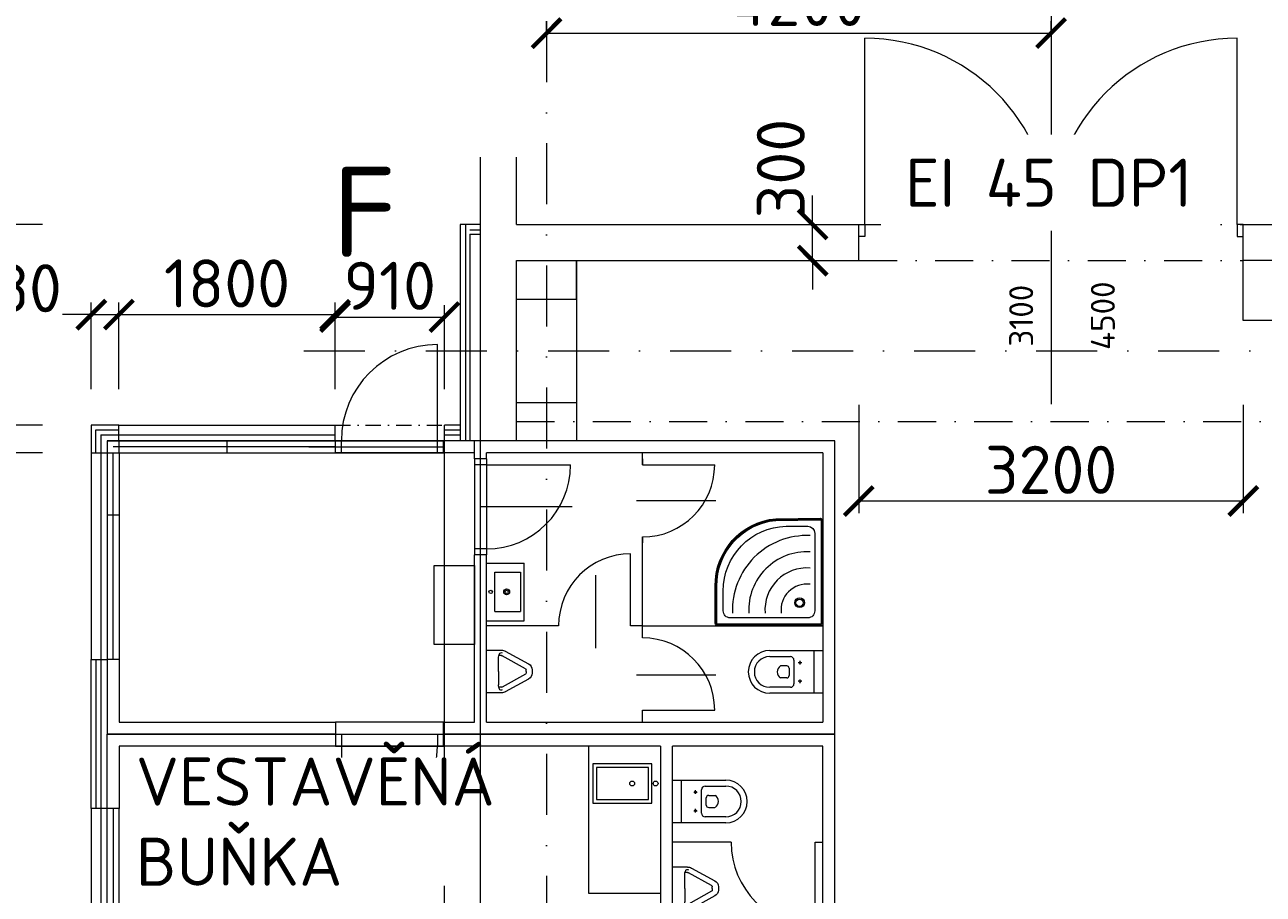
# Model space of a CAD drawing. Header units: millimetres. Extents: x -796345 to 3713765, y -2985421 to 2187451.
# Tile 112 of 256: x 1656 to 11966, y 76678 to 83912. Entities that reach past the tile are written whole.
import ezdxf
from ezdxf.enums import TextEntityAlignment as Align

# ---------------------------------------------------------------- set-up
doc = ezdxf.new("R2010")
doc.units = ezdxf.units.MM
doc.header["$PDMODE"] = 1
for name, pattern in [('CENTERX2', [101.6, 63.5, -12.7, 12.7, -12.7]), ('DASHDOT', [25.4, 12.7, -6.35, 0, -6.35]), ('ČERCHOVANÁ', [25.4, 12.7, -6.35, 0, -6.35])]:
    doc.linetypes.add(name, pattern=pattern)
doc.layers.get('Defpoints').update_dxf_attribs({"color": 8})
for name, color, linetype, lineweight in [('___vedl obj', 7, 'Continuous', 30), ('A99_N_kce-nad-vid', 7, 'DASHDOT', 5), ('A99_N_kce-rez-sil', 6, 'Continuous', 18), ('A99_N_kce-rez-ten', 4, 'Continuous', 9), ('A99_N_koty-200', 5, 'Continuous', 5), ('A99_N_osy', 1, 'CENTERX2', 9), ('A99_N_sraf', 252, 'Continuous', 0), ('A99_N_txt-popis-200', 240, 'Continuous', 5), ('A99_N_vypln-dve', 5, 'Continuous', 5), ('A99_S_kce-nad-vid', 181, 'DASHDOT', 5), ('A99_S_kce-rez-sil', 7, 'Continuous', 15), ('A99_S_kce-rez-ten', 7, 'Continuous', 9), ('A99_S_sloupy', 7, 'Continuous', 5)]:
    doc.layers.add(name, color=color, linetype=linetype, lineweight=lineweight)
doc.styles.add('A99_kota', font='isocpeur.ttf', dxfattribs={"height": 2})
doc.styles.add('ad_popis 100', font='isocpeur.ttf', dxfattribs={"height": 200})
doc.linetypes.add('IZOLACE', pattern='A,0.00254,-2.54,[134,ltypeshp.shx,S=2.54,R=0,X=-2.54,Y=0],-5.08,[134,ltypeshp.shx,S=2.54,R=180,X=2.54,Y=0],-2.54', length=10.16254)
doc.dimstyles.new('A99_kota_200 new', dxfattribs={"dimscale": 200, "dimtxt": 2, "dimasz": 1.2, "dimexe": 0.5, "dimexo": 1.5, "dimgap": 0.3, "dimtad": 1, "dimdec": 0, "dimzin": 3, "dimdsep": 46, "dimtxsty": 'A99_kota', "dimblk": 'ARCHTICK', "dimcen": 2.5, "dimazin": 2, "dimtfac": 0.75, "dimtdec": 0, "dimtmove": 2, "dimatfit": 0, "dimfxl": 4, "dimfxlon": 1, "dimtolj": 1, "dimtzin": 0, "dimlwd": 5, "dimlwe": 5, "dimarcsym": 0})

# ---------------------------------------------------------------- blocks, each defined once
blk = doc.blocks.new('A$C2B9F600D')
at = {"layer": '___vedl obj', "lineweight": 9}
for p, q in [((4967, 6127), (4967, 7027)), ((4117, 6227), (2217, 6227)), ((2217, 6227), (4117, 6227)), ((2217, 6227), (2217, 4407)), ((3896, 6227), (4796, 6227)), ((5017, 6227), (4117, 6227)), ((4167, 6127), (4167, 6227)), ((4796, 6227), (5017, 6227)), ((4117, 6177), (2267, 6177)), ((2267, 4407), (2267, 6127)), ((2317, 6127), (4117, 6127)), ((2317, 6127), (2317, 4407)), ((3896, 6177), (4796, 6177)), ((3896, 6127), (4796, 6127)), ((5017, 6127), (4117, 6127)), ((4796, 6177), (5017, 6177)), ((4796, 6127), (5017, 6127)), ((5275, 6077), (5275, 6027)), ((5375, 6027), (5275, 6027)), ((5275, 6027), (5275, 5327)), ((5375, 6077), (5375, 6027)), ((5375, 6027), (6075, 6027)), ((5375, 6027), (5375, 5327)), ((6675, 6077), (6675, 6027)), ((6675, 6027), (7275, 6027)), ((6088, 5677), (5325, 5677)), ((7285, 5727), (6625, 5727)), ((6675, 5427), (6675, 5377)), ((5375, 5327), (5275, 5327)), ((5275, 5327), (5275, 5277)), ((5375, 5327), (5375, 5277)), ((6575, 4687), (6575, 5287)), ((4939, 4533), (4939, 5189)), ((4939, 5189), (5275, 5189)), ((5275, 5189), (5275, 4533)), ((6284, 5108), (6284, 4501)), ((5275, 4533), (4939, 4533)), ((5375, 4486), (5499, 4486)), ((5375, 4130), (5375, 4486)), ((5499, 4440), (5478, 4440)), ((5699, 4331), (5506, 4438)), ((5532, 4477), (5725, 4371)), ((7733, 4481), (8175, 4481)), ((8100, 4481), (8100, 4126)), ((8175, 4481), (8175, 4126)), ((5475, 4308), (5475, 4418)), ((7733, 4431), (7905, 4431)), ((7875, 4354), (7823, 4354)), ((7895, 4334), (7895, 4274)), ((7935, 4401), (7935, 4206)), ((8000, 4381), (7970, 4381)), ((7985, 4396), (7985, 4366)), ((5475, 4308), (5475, 4197)), ((5699, 4284), (5506, 4178)), ((5725, 4245), (5532, 4138)), ((5705, 4308), (5705, 4322)), ((5705, 4308), (5705, 4294)), ((5756, 4322), (5756, 4308)), ((5756, 4308), (5756, 4294)), ((7285, 4277), (6625, 4277)), ((7875, 4254), (7823, 4254)), ((7985, 4241), (7985, 4211)), ((5499, 4130), (5375, 4130)), ((5499, 4176), (5478, 4176)), ((7905, 4176), (7733, 4176)), ((8175, 4126), (7733, 4126)), ((8000, 4226), (7970, 4226)), ((6675, 3987), (7275, 3987)), ((5017, 3887), (4117, 3887)), ((4117, 3787), (5017, 3787)), ((4167, 3787), (4167, 2887)), ((4967, 3787), (4967, 3687)), ((5017, 3687), (4117, 3687)), ((4117, 3687), (5017, 3687)), ((6225, 3687), (6225, 2464)), ((6753, 3539), (6261, 3539)), ((6261, 3539), (6261, 3212)), ((6723, 3509), (6291, 3509)), ((6291, 3509), (6291, 3242)), ((6723, 3242), (6723, 3509)), ((6753, 3212), (6753, 3539)), ((6925, 3404), (7368, 3404)), ((6925, 3049), (6925, 3404)), ((7000, 3049), (7000, 3404)), ((7100, 3304), (7130, 3304)), ((7115, 3289), (7115, 3319)), ((7165, 3129), (7165, 3324)), ((7195, 3354), (7368, 3354)), ((6261, 3212), (6753, 3212)), ((6291, 3242), (6723, 3242)), ((7205, 3196), (7205, 3256)), ((7225, 3276), (7277, 3276)), ((2217, 1347), (2217, 3167)), ((2267, 3167), (2267, 1447)), ((2317, 1447), (2317, 3167)), ((7100, 3149), (7130, 3149)), ((7115, 3134), (7115, 3164)), ((7368, 3099), (7195, 3099)), ((7225, 3176), (7277, 3176)), ((7368, 3049), (6925, 3049)), ((8111, 2187), (8111, 2887)), ((6925, 2681), (7049, 2681)), ((6925, 2325), (6925, 2681)), ((7025, 2503), (7025, 2613)), ((7049, 2635), (7028, 2635)), ((7249, 2526), (7056, 2633)), ((7082, 2672), (7275, 2566)), ((7025, 2503), (7025, 2392)), ((7249, 2479), (7056, 2373)), ((7255, 2503), (7255, 2517)), ((7255, 2503), (7255, 2489)), ((7306, 2517), (7306, 2503)), ((7306, 2503), (7306, 2489)), ((6225, 2464), (6825, 2464)), ((7275, 2440), (7082, 2333)), ((7049, 2325), (6925, 2325)), ((7049, 2371), (7028, 2371)), ((6775, 1347), (6775, 2247)), ((6925, 2123), (6925, 2149)), ((6925, 2149), (7300, 2149)), ((7300, 2123), (6925, 2123)), ((7300, 2149), (7300, 2123)), ((8175, 1547), (8175, 2147)), ((8275, 1547), (8275, 2147)), ((6985, 2056), (6925, 2056)), ((6925, 2056), (6925, 1506)), ((6945, 2008), (6949, 2036)), ((6945, 2008), (6945, 1553)), ((6985, 2036), (6949, 2036)), ((7035, 1781), (7035, 1981)), ((7026, 1781), (6954, 1781)), ((6990, 1745), (6990, 1816)), ((7035, 1781), (7035, 1581)), ((7156, 1781), (7056, 1781)), ((7106, 1731), (7106, 1831)), ((8885, 1837), (8225, 1837)), ((6945, 1553), (6949, 1526)), ((8275, 1547), (8875, 1547)), ((2317, 1447), (4117, 1447)), ((3896, 1447), (4796, 1447)), ((4796, 1447), (5925, 1447)), ((6825, 1447), (5925, 1447)), ((6825, 1447), (5925, 1447)), ((5975, 1347), (5975, 1447)), ((6925, 1506), (6985, 1506)), ((6985, 1526), (6949, 1526)), ((4117, 1347), (2217, 1347)), ((2217, 1347), (4117, 1347)), ((4117, 1397), (2267, 1397)), ((3896, 1397), (4796, 1397)), ((3896, 1347), (4796, 1347)), ((4796, 1397), (5925, 1397)), ((4796, 1347), (5925, 1347)), ((5925, 1397), (6825, 1397)), ((6825, 1347), (5925, 1347)), ((6825, 1347), (5925, 1347))]:
    blk.add_line(p, q, dxfattribs=at)
at = {"layer": '___vedl obj', "lineweight": 9, "ltscale": 2}
for p, q in [((2317, 6227), (2217, 6227)), ((2217, 6227), (2217, 6127)), ((2317, 6127), (2317, 6227)), ((3217, 6127), (3217, 6227)), ((4117, 6127), (4117, 6227)), ((8275, 6227), (5017, 6227)), ((8275, 6227), (5017, 6227)), ((5017, 6127), (5017, 6227)), ((5275, 6127), (5275, 6227)), ((8275, 3787), (8275, 6227)), ((2217, 6127), (2317, 6127)), ((5275, 6127), (5017, 6127)), ((5275, 6077), (5275, 6127)), ((5275, 6127), (5275, 6127)), ((8175, 6127), (5375, 6127)), ((5375, 6077), (5375, 6127)), ((6675, 6027), (6675, 6127)), ((8175, 6127), (8175, 3887)), ((5375, 6077), (5275, 6077)), ((2317, 5607), (2217, 5607)), ((6675, 4587), (6675, 5427)), ((5275, 3887), (5275, 5277)), ((5375, 5277), (5275, 5277)), ((5375, 3887), (5375, 5277)), ((5975, 4687), (5375, 4687)), ((6675, 4687), (6575, 4687)), ((6675, 4687), (8175, 4687)), ((2317, 4407), (2217, 4407)), ((2217, 4407), (2217, 3787)), ((2317, 4407), (2317, 3887)), ((6675, 3887), (6675, 3987)), ((2317, 3887), (4117, 3887)), ((4117, 3887), (4117, 3687)), ((5017, 3887), (5275, 3887)), ((5017, 3687), (5017, 3887)), ((5375, 3887), (8175, 3887)), ((4117, 3787), (2217, 3787)), ((2217, 3167), (2217, 3787)), ((2217, 3787), (4117, 3787)), ((5017, 3787), (8275, 3787)), ((8275, 3787), (5017, 3787)), ((8275, 2147), (8275, 3787)), ((4117, 3687), (2317, 3687)), ((2317, 3687), (2317, 3167)), ((6825, 3687), (5017, 3687)), ((6825, 3687), (6825, 3687)), ((6825, 3687), (6825, 1347)), ((8175, 3687), (6925, 3687)), ((6925, 1447), (6925, 3687)), ((8175, 2147), (8175, 3687)), ((2317, 3167), (2217, 3167)), ((7411, 2887), (6925, 2887)), ((8111, 2887), (8175, 2887)), ((8275, 2147), (8175, 2147)), ((2317, 1967), (2217, 1967)), ((8275, 1547), (8175, 1547)), ((8175, 1547), (8175, 1447)), ((8275, 1347), (8275, 1547)), ((2217, 1347), (2217, 1447)), ((2217, 1447), (2317, 1447)), ((2317, 1447), (2317, 1347)), ((3217, 1447), (3217, 1347)), ((4117, 1447), (4117, 1347)), ((6925, 1447), (8175, 1447)), ((2317, 1347), (2217, 1347)), ((8275, 1347), (6825, 1347)), ((6825, 1347), (6825, 1347))]:
    blk.add_line(p, q, dxfattribs=at)
at = {"layer": '___vedl obj', "lineweight": 9, "ltscale": 100}
for p, q in [((5025, 1347), (5025, 6227)), ((5325, 1347), (5325, 6227))]:
    blk.add_line(p, q, dxfattribs=at)
at = {"layer": '___vedl obj', "lineweight": 9, "ltscale": 10}
for p, q in [((5375, 5210), (5690, 5210)), ((5375, 4730), (5375, 5210)), ((5690, 4730), (5690, 5210)), ((5445, 5134), (5659, 5134)), ((5445, 4806), (5445, 5134)), ((5659, 5134), (5659, 4806)), ((5445, 4806), (5659, 4806)), ((5375, 4730), (5690, 4730))]:
    blk.add_line(p, q, dxfattribs=at)
at = {"layer": '___vedl obj', "lineweight": 9}
for points in [[(8175, 4687), (7302, 4687, -0.40794), (7279, 4709), (7279, 5017, -0.390394), (7784, 5579), (8153, 5583, -0.409143), (8175, 5560)], [(8169, 4709, -0.406743), (8153, 4693), (7302, 4693, -0.406734), (7286, 4709), (7286, 5017, -0.39027), (7784, 5572), (8153, 5576, -0.40753), (8169, 5560)], [(8162, 4709, -0.404377), (8153, 4700), (7302, 4700, -0.404372), (7293, 4709), (7293, 5017, -0.390143), (7784, 5565), (8153, 5569, -0.404372), (8162, 5560)], [(8050, 5516, -0.407116), (8108, 5457), (8108, 4812, -0.41872), (8050, 4754), (7404, 4754, -0.418721), (7346, 4812), (7346, 4976, -0.409609), (7870, 5516)]]:
    blk.add_lwpolyline(points, format="xyb", close=True, dxfattribs=at)
at = {"layer": '___vedl obj', "lineweight": 9, "ltscale": 10}
for centre, radius in [((5410, 4970), 14), ((5543, 4970), 24.5), ((5543, 4970), 14)]:
    blk.add_circle(centre, radius, dxfattribs=at)
at = {"layer": '___vedl obj', "lineweight": 9}
for centre, radius in [((7982, 4880), 41.1), ((7982, 4880), 30.3), ((7985, 4381), 7.5), ((7985, 4226), 7.5), ((6588, 3376), 20.1), ((6783, 3376), 20.1), ((7115, 3304), 7.5), ((7115, 3149), 7.5), ((6990, 1781), 20), ((7106, 1781), 37.5), ((7106, 1781), 25)]:
    blk.add_circle(centre, radius, dxfattribs=at)
for centre, radius, start, end in [((4967, 6227), 800, 90, 180), ((5375, 6027), 700, 270, 0), ((6675, 6027), 600, 270, 0), ((8043, 4819), 620, 87.636, 182.3455), ((6575, 4687), 600, 90, 180), ((8043, 4819), 485, 86.9786, 183.0029), ((8043, 4819), 350, 85.8145, 184.167), ((8043, 4819), 216, 83.1874, 186.7941), ((6675, 3987), 600, 0, 90), ((7733, 4304), 178, 90, 270), ((7733, 4304), 128, 90, 270), ((7857, 4302), 61.7, 123.2659, 178.4872), ((7875, 4334), 20, 0, 90), ((7905, 4401), 30, 0, 90), ((7857, 4305), 61.7, 181.5128, 236.7341), ((7875, 4274), 20, 270, 0), ((7905, 4206), 30, 270, 0), ((4167, 3687), 800, 270, 0), ((7368, 3226), 178, 270, 90), ((7195, 3324), 30, 90, 180), ((7368, 3226), 128, 270, 90), ((7225, 3256), 20, 90, 180), ((7244, 3225), 61.7, 1.5128, 56.7341), ((7244, 3228), 61.7, 303.2659, 358.4872), ((7195, 3129), 30, 180, 270), ((7225, 3196), 20, 180, 270), ((8111, 2887), 700, 180, 270), ((6775, 1447), 800, 90, 180), ((8275, 1547), 600, 0, 90), ((7030, 688), 1323, 88.4771, 93.6753), ((6978, 533), 1523, 84.4928, 89.7382), ((6978, 533), 1503, 84.4821, 89.7365), ((7065, 1981), 30, 90, 180), ((7077, 1814), 197, 77.8887, 93.5287), ((7097, 1791), 216, 53.7612, 84.2094), ((7096, 1797), 234, 42.1732, 83.4704), ((7103, 1819), 230, 36.9872, 84.6397), ((7098, 1795), 213, 12.9464, 53.5152), ((7113, 1813), 210, 8.1842, 42.1053), ((7105, 1819), 229, 5.9722, 37.4241), ((6910, 1781), 401, 351.122, 8.878), ((6925, 1781), 401, 351.122, 8.878), ((6937, 1781), 401, 351.122, 8.878), ((7098, 1766), 213, 306.4848, 347.0536), ((7113, 1749), 210, 317.8947, 351.8158), ((7105, 1743), 229, 322.5759, 354.0278), ((7030, 2871), 1321, 266.3208, 271.5269), ((7065, 1581), 30, 180, 270), ((7077, 1748), 197, 266.4713, 282.1113), ((7097, 1770), 216, 275.7906, 306.2388), ((7096, 1765), 234, 276.5296, 317.8268), ((7103, 1742), 230, 275.3603, 323.0128), ((6978, 3029), 1503, 270.2635, 275.5179), ((6978, 3029), 1523, 270.2618, 275.5072)]:
    blk.add_arc(centre, radius, start, end, dxfattribs=at)
at = {"layer": '___vedl obj', "lineweight": 9, "extrusion": (0, 0, -1)}
for centre, major_axis, start_param, end_param in [((5580, 4418), (105, 0), 3.141593, 3.548633), ((5498, 4450), (-16.4, 0), 0.407041, 2.145974), ((5499, 4428), (-63.8, 0), 1.570796, 2.120971), ((5499, 4428), (12.8, 0), -1.570796, -1.020621), ((5692, 4322), (12.8, 0), -1.020621, 0), ((5692, 4322), (63.8, 0), -1.020621, 0), ((5692, 4294), (-12.8, 0), 3.141593, 4.162214), ((5692, 4294), (-63.8, 0), 3.141593, 4.162214), ((5580, 4197), (105, 0), 2.734552, 3.141593), ((5498, 4166), (-16.4, 0), 4.137211, 5.876145), ((5499, 4187), (-12.8, 0), 4.162214, 4.712389), ((5499, 4187), (63.8, 0), 1.020621, 1.570796), ((7049, 2623), (63.8, 0), -1.570796, -1.020621), ((7130, 2613), (105, 0), 3.141593, 3.548633), ((7048, 2645), (16.4, 0), 3.548633, 5.287567), ((7049, 2623), (-12.8, 0), 1.570796, 2.120971), ((7242, 2517), (12.8, 0), -1.020621, 0), ((7242, 2489), (-12.8, 0), 3.141593, 4.162214), ((7242, 2517), (-63.8, 0), 2.120971, 3.141593), ((7242, 2489), (-63.8, 0), 3.141593, 4.162214), ((7130, 2392), (-105, 0), -0.407041, 0), ((7049, 2382), (12.8, 0), 1.020621, 1.570796), ((7048, 2361), (-16.4, 0), 4.137211, 5.876145), ((7049, 2382), (-63.8, 0), 4.162214, 4.712389)]:
    blk.add_ellipse(centre, major_axis=major_axis, ratio=0.900435, start_param=start_param, end_param=end_param, dxfattribs=at)
blk = doc.blocks.new('_ArchTick')
at = {"color": 0, "linetype": 'ByBlock', "const_width": 0.15}
blk.add_lwpolyline([(-0.5, -0.5), (0.5, 0.5)], dxfattribs=at)
blk = doc.blocks.new('*D162')
at = {"layer": 'A99_N_koty-200', "color": 0, "lineweight": 5, "transparency": 16777216}
for p, q in [((5450, 87432), (5450, 88332)), ((180030, 87432), (180030, 88332)), ((5450, 88232), (180030, 88232))]:
    blk.add_line(p, q, dxfattribs=at)
at = {"layer": 'Defpoints', "color": 0, "lineweight": 0, "transparency": 16777216}
for p in [(180030, 88232), (5450, 82250), (180030, 81380)]:
    blk.add_point(p, dxfattribs=at)
at = {"layer": 'A99_N_koty-200', "color": 0, "lineweight": 5, "transparency": 16777216, "xscale": 240, "yscale": 240, "zscale": 240, "rotation": 180}
blk.add_blockref('_ArchTick', (5450, 88232), dxfattribs=at)
at = {"layer": 'A99_N_koty-200', "color": 0, "lineweight": 5, "transparency": 16777216, "xscale": 240, "yscale": 240, "zscale": 240}
blk.add_blockref('_ArchTick', (180030, 88232), dxfattribs=at)
at = {"layer": 'A99_N_koty-200', "color": 0, "transparency": 16777216, "insert": (92740, 88492), "char_height": 400, "attachment_point": 5, "style": 'A99_kota'}
blk.add_mtext('\\A1;174580', dxfattribs=at)
blk = doc.blocks.new('*D537')
at = {"layer": 'A99_N_koty-200', "color": 0, "lineweight": 5, "transparency": 16777216}
for p, q in [((1805, 82250), (905, 82250)), ((1005, 82250), (1005, 80580)), ((1805, 80580), (905, 80580))]:
    blk.add_line(p, q, dxfattribs=at)
at = {"layer": 'Defpoints', "color": 0, "lineweight": 0, "transparency": 16777216}
for p in [(5280, 82250), (1005, 80580), (2210, 80580)]:
    blk.add_point(p, dxfattribs=at)
at = {"layer": 'A99_N_koty-200', "color": 0, "lineweight": 5, "transparency": 16777216, "xscale": 240, "yscale": 240, "zscale": 240}
for p, rotation in [((1005, 82250), 90), ((1005, 80580), 270)]:
    blk.add_blockref('_ArchTick', p, dxfattribs=dict(at, rotation=rotation))
at = {"layer": 'A99_N_koty-200', "color": 0, "transparency": 16777216, "insert": (745, 81415), "char_height": 400, "attachment_point": 5, "rotation": 90, "style": 'A99_kota'}
blk.add_mtext('\\A1;1670', dxfattribs=at)
blk = doc.blocks.new('*D540')
at = {"layer": 'A99_N_koty-200', "color": 0, "lineweight": 5, "transparency": 16777216}
for p, q in [((1805, 80350), (905, 80350)), ((1005, 80350), (1005, 75670)), ((1805, 75670), (905, 75670))]:
    blk.add_line(p, q, dxfattribs=at)
at = {"layer": 'Defpoints', "color": 0, "lineweight": 0, "transparency": 16777216}
for p in [(2210, 80350), (1005, 75670), (2210, 75670)]:
    blk.add_point(p, dxfattribs=at)
at = {"layer": 'A99_N_koty-200', "color": 0, "lineweight": 5, "transparency": 16777216, "xscale": 240, "yscale": 240, "zscale": 240}
for p, rotation in [((1005, 80350), 90), ((1005, 75670), 270)]:
    blk.add_blockref('_ArchTick', p, dxfattribs=dict(at, rotation=rotation))
at = {"layer": 'A99_N_koty-200', "color": 0, "transparency": 16777216, "insert": (745, 78010), "char_height": 400, "attachment_point": 5, "rotation": 90, "style": 'A99_kota'}
blk.add_mtext('\\A1;4680', dxfattribs=at)
blk = doc.blocks.new('*D1810')
at = {"layer": 'A99_N_koty-200', "color": 0, "lineweight": 5, "transparency": 16777216}
for p, q in [((8600, 80749), (8600, 79849)), ((11800, 80749), (11800, 79849)), ((11800, 79949), (8600, 79949))]:
    blk.add_line(p, q, dxfattribs=at)
at = {"layer": 'Defpoints', "color": 0, "lineweight": 0, "transparency": 16777216}
for p in [(8600, 81950), (11800, 81450), (8600, 79949)]:
    blk.add_point(p, dxfattribs=at)
at = {"layer": 'A99_N_koty-200', "color": 0, "lineweight": 5, "transparency": 16777216, "xscale": 240, "yscale": 240, "zscale": 240, "rotation": 180}
blk.add_blockref('_ArchTick', (8600, 79949), dxfattribs=at)
at = {"layer": 'A99_N_koty-200', "color": 0, "lineweight": 5, "transparency": 16777216, "xscale": 240, "yscale": 240, "zscale": 240}
blk.add_blockref('_ArchTick', (11800, 79949), dxfattribs=at)
at = {"layer": 'A99_N_koty-200', "color": 0, "transparency": 16777216, "insert": (10200, 80209), "char_height": 400, "attachment_point": 5, "style": 'A99_kota'}
blk.add_mtext('\\A1;3200', dxfattribs=at)
blk = doc.blocks.new('*D317')
at = {"layer": 'A99_N_koty-200', "color": 0, "lineweight": 5, "transparency": 16777216}
for p, q in [((75, 82250), (-825, 82250)), ((-725, 26180), (-725, 82250)), ((75, 26180), (-825, 26180))]:
    blk.add_line(p, q, dxfattribs=at)
at = {"layer": 'Defpoints', "color": 0, "lineweight": 0, "transparency": 16777216}
for p in [(-725, 82250), (5280, 82250), (5280, 26180)]:
    blk.add_point(p, dxfattribs=at)
at = {"layer": 'A99_N_koty-200', "color": 0, "lineweight": 5, "transparency": 16777216, "xscale": 240, "yscale": 240, "zscale": 240}
for p, rotation in [((-725, 82250), 90), ((-725, 26180), 270)]:
    blk.add_blockref('_ArchTick', p, dxfattribs=dict(at, rotation=rotation))
at = {"layer": 'A99_N_koty-200', "color": 0, "transparency": 16777216, "insert": (-985, 54215), "char_height": 400, "attachment_point": 5, "rotation": 90, "style": 'A99_kota'}
blk.add_mtext('\\A1;56070', dxfattribs=at)
blk = doc.blocks.new('*D372')
at = {"layer": 'A99_N_koty-200', "color": 0, "linetype": 'Continuous', "lineweight": 5, "ltscale": 0.5, "transparency": 16777216}
for p, q in [((6000, 83842), (6000, 83942)), ((10200, 83842), (10200, 83942)), ((6000, 83842), (10200, 83842))]:
    blk.add_line(p, q, dxfattribs=at)
at = {"layer": 'Defpoints', "color": 0, "linetype": 'Continuous', "lineweight": 0, "ltscale": 0.5, "transparency": 16777216}
for p in [(10200, 83842), (6000, 83602), (10200, 83602)]:
    blk.add_point(p, dxfattribs=at)
at = {"layer": 'A99_N_koty-200', "color": 0, "linetype": 'Continuous', "lineweight": 5, "ltscale": 0.5, "transparency": 16777216, "xscale": 240, "yscale": 240, "zscale": 240, "rotation": 180}
blk.add_blockref('_ArchTick', (6000, 83842), dxfattribs=at)
at = {"layer": 'A99_N_koty-200', "color": 0, "linetype": 'Continuous', "lineweight": 5, "ltscale": 0.5, "transparency": 16777216, "xscale": 240, "yscale": 240, "zscale": 240}
blk.add_blockref('_ArchTick', (10200, 83842), dxfattribs=at)
at = {"layer": 'A99_N_koty-200', "color": 0, "linetype": 'Continuous', "lineweight": 5, "ltscale": 0.5, "transparency": 16777216, "insert": (8100, 84102), "char_height": 400, "attachment_point": 5, "style": 'A99_kota'}
blk.add_mtext('\\A1;4200', dxfattribs=at)
blk = doc.blocks.new('*D538')
at = {"layer": 'A99_N_koty-200', "color": 0, "lineweight": 5, "transparency": 16777216}
for p, q in [((1005, 80580), (1005, 80820)), ((1805, 80580), (905, 80580)), ((1005, 80580), (1005, 80350)), ((1805, 80350), (905, 80350)), ((1005, 80350), (1005, 80110))]:
    blk.add_line(p, q, dxfattribs=at)
at = {"layer": 'Defpoints', "color": 0, "lineweight": 0, "transparency": 16777216}
for p in [(2210, 80580), (1005, 80350), (2210, 80350)]:
    blk.add_point(p, dxfattribs=at)
at = {"layer": 'A99_N_koty-200', "color": 0, "lineweight": 5, "transparency": 16777216, "xscale": 240, "yscale": 240, "zscale": 240}
for p, rotation in [((1005, 80580), 270), ((1005, 80350), 90)]:
    blk.add_blockref('_ArchTick', p, dxfattribs=dict(at, rotation=rotation))
at = {"layer": 'A99_N_koty-200', "color": 0, "transparency": 16777216, "insert": (745, 79860), "char_height": 400, "attachment_point": 5, "rotation": 90, "style": 'A99_kota'}
blk.add_mtext('\\A1;230', dxfattribs=at)
blk = doc.blocks.new('*D539')
at = {"layer": 'A99_N_koty-200', "color": 0, "lineweight": 5, "transparency": 16777216}
for p, q in [((965, 80580), (65, 80580)), ((165, 80580), (165, 75440)), ((965, 75440), (65, 75440))]:
    blk.add_line(p, q, dxfattribs=at)
at = {"layer": 'Defpoints', "color": 0, "lineweight": 0, "transparency": 16777216}
for p in [(2210, 80580), (165, 75440), (2210, 75440)]:
    blk.add_point(p, dxfattribs=at)
at = {"layer": 'A99_N_koty-200', "color": 0, "lineweight": 5, "transparency": 16777216, "xscale": 240, "yscale": 240, "zscale": 240}
for p, rotation in [((165, 80580), 90), ((165, 75440), 270)]:
    blk.add_blockref('_ArchTick', p, dxfattribs=dict(at, rotation=rotation))
at = {"layer": 'A99_N_koty-200', "color": 0, "transparency": 16777216, "insert": (-95, 78010), "char_height": 400, "attachment_point": 5, "rotation": 90, "style": 'A99_kota'}
blk.add_mtext('\\A1;5140', dxfattribs=at)
blk = doc.blocks.new('*D534')
at = {"layer": 'A99_N_koty-200', "color": 0, "lineweight": 5, "transparency": 16777216}
for p, q in [((2210, 80880), (2210, 81600)), ((2440, 80880), (2440, 81600)), ((2210, 81500), (1970, 81500)), ((2210, 81500), (2440, 81500)), ((2440, 81500), (2680, 81500))]:
    blk.add_line(p, q, dxfattribs=at)
at = {"layer": 'Defpoints', "color": 0, "lineweight": 0, "transparency": 16777216}
for p in [(2440, 81500), (2210, 80580), (2440, 80580)]:
    blk.add_point(p, dxfattribs=at)
at = {"layer": 'A99_N_koty-200', "color": 0, "lineweight": 5, "transparency": 16777216, "xscale": 240, "yscale": 240, "zscale": 240}
blk.add_blockref('_ArchTick', (2210, 81500), dxfattribs=at)
at = {"layer": 'A99_N_koty-200', "color": 0, "lineweight": 5, "transparency": 16777216, "xscale": 240, "yscale": 240, "zscale": 240, "rotation": 180}
blk.add_blockref('_ArchTick', (2440, 81500), dxfattribs=at)
at = {"layer": 'A99_N_koty-200', "color": 0, "transparency": 16777216, "insert": (1551, 81720), "char_height": 400, "attachment_point": 5, "style": 'A99_kota'}
blk.add_mtext('\\A1;230', dxfattribs=at)
blk = doc.blocks.new('*D535')
at = {"layer": 'A99_N_koty-200', "color": 0, "lineweight": 5, "transparency": 16777216}
for p, q in [((2440, 80880), (2440, 81600)), ((4240, 80880), (4240, 81600)), ((2440, 81500), (4240, 81500))]:
    blk.add_line(p, q, dxfattribs=at)
at = {"layer": 'Defpoints', "color": 0, "lineweight": 0, "transparency": 16777216}
for p in [(4240, 81500), (2440, 80580), (4240, 80580)]:
    blk.add_point(p, dxfattribs=at)
at = {"layer": 'A99_N_koty-200', "color": 0, "lineweight": 5, "transparency": 16777216, "xscale": 240, "yscale": 240, "zscale": 240, "rotation": 180}
blk.add_blockref('_ArchTick', (2440, 81500), dxfattribs=at)
at = {"layer": 'A99_N_koty-200', "color": 0, "lineweight": 5, "transparency": 16777216, "xscale": 240, "yscale": 240, "zscale": 240}
blk.add_blockref('_ArchTick', (4240, 81500), dxfattribs=at)
at = {"layer": 'A99_N_koty-200', "color": 0, "transparency": 16777216, "insert": (3340, 81760), "char_height": 400, "attachment_point": 5, "style": 'A99_kota'}
blk.add_mtext('\\A1;1800', dxfattribs=at)
blk = doc.blocks.new('*D536')
at = {"layer": 'A99_N_koty-200', "color": 0, "lineweight": 5, "transparency": 16777216}
for p, q in [((4240, 80880), (4240, 81580)), ((5150, 80880), (5150, 81580)), ((4240, 81480), (5150, 81480))]:
    blk.add_line(p, q, dxfattribs=at)
at = {"layer": 'Defpoints', "color": 0, "lineweight": 0, "transparency": 16777216}
for p in [(5150, 81480), (4240, 80580), (5150, 80580)]:
    blk.add_point(p, dxfattribs=at)
at = {"layer": 'A99_N_koty-200', "color": 0, "lineweight": 5, "transparency": 16777216, "xscale": 240, "yscale": 240, "zscale": 240, "rotation": 180}
blk.add_blockref('_ArchTick', (4240, 81480), dxfattribs=at)
at = {"layer": 'A99_N_koty-200', "color": 0, "lineweight": 5, "transparency": 16777216, "xscale": 240, "yscale": 240, "zscale": 240}
blk.add_blockref('_ArchTick', (5150, 81480), dxfattribs=at)
at = {"layer": 'A99_N_koty-200', "color": 0, "transparency": 16777216, "insert": (4695, 81740), "char_height": 400, "attachment_point": 5, "style": 'A99_kota'}
blk.add_mtext('\\A1;910', dxfattribs=at)
blk = doc.blocks.new('*D555')
at = {"layer": 'A99_N_koty-200', "color": 0, "lineweight": 5, "transparency": 16777216}
for p, q in [((8215, 82250), (8215, 82490)), ((8215, 82250), (8315, 82250)), ((8215, 81950), (8215, 82250)), ((8215, 81950), (8315, 81950)), ((8215, 81950), (8215, 81710))]:
    blk.add_line(p, q, dxfattribs=at)
at = {"layer": 'Defpoints', "color": 0, "lineweight": 0, "transparency": 16777216}
for p in [(8215, 82250), (8215, 82250), (8215, 81950)]:
    blk.add_point(p, dxfattribs=at)
at = {"layer": 'A99_N_koty-200', "color": 0, "lineweight": 5, "transparency": 16777216, "xscale": 240, "yscale": 240, "zscale": 240}
for p, rotation in [((8215, 82250), 270), ((8215, 81950), 90)]:
    blk.add_blockref('_ArchTick', p, dxfattribs=dict(at, rotation=rotation))
at = {"layer": 'A99_N_koty-200', "color": 0, "transparency": 16777216, "insert": (7950, 82715), "char_height": 400, "attachment_point": 5, "rotation": 90, "style": 'A99_kota'}
blk.add_mtext('\\A1;300', dxfattribs=at)

msp = doc.modelspace()

# ---------------------------------------------------------------- linework, layer by layer
at = {"layer": 'A99_N_kce-nad-vid', "color": 1, "linetype": 'ČERCHOVANÁ', "ltscale": 10}
msp.add_lwpolyline([(4240, 80580), (5150, 80580)], dxfattribs=at)
at = {"layer": 'A99_N_kce-rez-sil', "linetype": 'Continuous', "lineweight": 13}
for points in [[(5280, 82250), (5280, 80580), (5150, 80580)], [(5450, 82250), (5280, 82250)]]:
    msp.add_lwpolyline(points, dxfattribs=at)
at = {"layer": 'A99_N_kce-rez-sil', "linetype": 'Continuous', "lineweight": 13, "ltscale": 0.5}
for points in [[(2440.1, 80450), (2440, 80580), (2210, 80580), (2210, 80350), (2342, 80350)], [(5150, 80450), (5150, 80580)], [(2340, 77390), (2210, 77390), (2210, 78630), (2342, 78630)]]:
    msp.add_lwpolyline(points, dxfattribs=at)
at = {"layer": 'A99_N_kce-rez-ten', "linetype": 'Continuous'}
for points in [[(5360, 82170), (5360, 80450)], [(5360, 82170), (5450, 82170)]]:
    msp.add_lwpolyline(points, dxfattribs=at)
at = {"layer": 'A99_N_kce-rez-ten', "linetype": 'Continuous', "ltscale": 0.5}
for points in [[(2440, 80580), (4240, 80580)], [(4240, 80450), (4240, 80580)], [(2290, 80500), (4240, 80500)], [(5150, 80500), (5280, 80500)], [(2210, 80350), (2210, 78630)]]:
    msp.add_lwpolyline(points, dxfattribs=at)
at = {"layer": 'A99_N_kce-rez-ten', "linetype": 'Continuous', "lineweight": 5, "ltscale": 0.5}
for points in [[(5280, 80580), (5280, 80450)], [(2290, 80500), (2290, 75520)], [(2210, 77390), (2210, 75670)]]:
    msp.add_lwpolyline(points, dxfattribs=at)
at = {"layer": 'A99_N_osy', "linetype": 'DASHDOT', "ltscale": 40}
for p, q in [((6000, 100200), (6000, 25785)), ((3980, 81200), (138800, 81200))]:
    msp.add_line(p, q, dxfattribs=at)
at = {"layer": 'A99_N_sraf', "color": 1, "linetype": 'IZOLACE', "lineweight": 0, "ltscale": 3}
for points in [[(5325, 82250), (5325, 80450)], [(5360, 82205), (5450, 82205)]]:
    msp.add_lwpolyline(points, dxfattribs=at)
at = {"layer": 'A99_N_sraf', "color": 1, "linetype": 'IZOLACE', "lineweight": 0, "ltscale": 3.5}
for points in [[(2247.5, 80350), (2247.5, 80542.5), (2442, 80542.5)], [(5150, 80542.5), (5280, 80542.5)], [(2248, 78630), (2247, 77390)]]:
    msp.add_lwpolyline(points, dxfattribs=at)
at = {"layer": 'A99_N_vypln-dve', "linetype": 'Continuous'}
msp.add_lwpolyline([(10200, 84465), (10200, 80755)], dxfattribs=at)
at = {"layer": 'A99_N_vypln-dve', "color": 1, "linetype": 'Continuous'}
for points in [[(8650, 82250), (8650, 83800)], [(11750, 82250), (11750, 83800)]]:
    msp.add_lwpolyline(points, dxfattribs=at)
for points in [[(8600, 82250), (8650, 82250), (8650, 82150), (8600, 82150)], [(11800, 82250), (11750, 82250), (11750, 82150), (11800, 82150)]]:
    msp.add_lwpolyline(points, close=True, dxfattribs=at)
for centre, start, end in [((8650, 82250), 360, 90), ((11750, 82250), 90, 180)]:
    msp.add_arc(centre, 1550, start, end, dxfattribs=at)
at = {"layer": 'A99_S_kce-nad-vid', "linetype": 'DASHDOT', "ltscale": 25}
msp.add_line((5750, 80610), (138800, 80610), dxfattribs=at)
for points in [[(8600, 82250), (11800, 82250)], [(8600, 81950), (11800, 81950)]]:
    msp.add_lwpolyline(points, dxfattribs=at)
at = {"layer": 'A99_S_kce-rez-sil'}
msp.add_line((5450, 80450), (5450, 82810), dxfattribs=at)
at = {"layer": 'A99_S_kce-rez-sil', "linetype": 'Continuous'}
for p, q in [((5750, 82250), (8600, 82250)), ((11800, 82250), (161650, 82250)), ((6250, 81950), (8600, 81950))]:
    msp.add_line(p, q, dxfattribs=at)
for points in [[(5750, 82250), (5750, 82810)], [(8600, 81950), (8600, 81950), (8600, 82250)], [(11800, 81950), (11800, 81950), (11800, 82250)], [(5750, 80770), (5750, 81630)]]:
    msp.add_lwpolyline(points, dxfattribs=at)
at = {"layer": 'A99_S_kce-rez-ten'}
msp.add_line((5750, 80450), (5450, 80450), dxfattribs=at)
at = {"layer": 'A99_S_sloupy', "linetype": 'Continuous', "ltscale": 2}
msp.add_lwpolyline([(6250, 80450), (5750, 80450), (5750, 81950), (6250, 81950)], close=True, dxfattribs=at)
msp.add_lwpolyline([(6250, 80450), (5750, 80450), (5750, 81950), (6250, 81950)], close=True, dxfattribs=at)
at = {"layer": 'A99_S_sloupy', "linetype": 'Continuous', "lineweight": 20, "ltscale": 2}
for points in [[(5750, 81630), (6250, 81630), (6250, 81950)], [(12200, 81950), (12200, 81450), (11800, 81450), (11800, 81950)], [(5750, 80770), (6250, 80770), (6250, 80450), (6250, 80450)]]:
    msp.add_lwpolyline(points, dxfattribs=at)
at = {"layer": 'A99_S_sloupy', "linetype": 'Continuous', "ltscale": 2}
msp.add_lwpolyline([(12200, 81950), (11800, 81950)], dxfattribs=at)

# ---------------------------------------------------------------- block references
at = {"layer": 'A99_S_kce-rez-ten', "lineweight": 9, "ltscale": 2}
msp.add_blockref('A$C2B9F600D', (124.8, 74223.3), dxfattribs=at)

# ---------------------------------------------------------------- texts
at = {"layer": 'A99_N_koty-200', "style": 'A99_kota'}
for s, p in [('3100', (10051.2, 81491.3)), ('4500', (10731.2, 81491.3))]:
    msp.add_text(s, height=200, rotation=90, dxfattribs=at).set_placement(p, align=Align.CENTER)
at = {"layer": 'A99_N_txt-popis-200', "lineweight": 0, "insert": (4216.5, 82729), "char_height": 750, "attachment_point": 1, "style": 'ad_popis 100', "bg_fill": 3, "box_fill_scale": 1, "bg_fill_color": 256, "bg_fill_transparency": 0}
msp.add_mtext_dynamic_manual_height_columns('F', width=832.5, gutter_width=1000, heights=[0], dxfattribs=at)

# ---------------------------------------------------------------- dimensions: what is measured, and where the dimension line sits
at = {"layer": 'A99_N_koty-200'}
for base, p1, p2, override, picture, middle in [((180030, 88232.3), (5450, 82250), (180030, 81380), {"dimscale": 0, "dimtix": 1, "dimtofl": 1, "dimtmove": 1, "dimatfit": 1}, '*D162', (92740, 88492.3)), ((8600, 79948.7), (11800, 81450), (8600, 81950), {"dimscale": 0, "dimtix": 1, "dimtofl": 1, "dimtmove": 1, "dimatfit": 0}, '*D1810', (10200, 80208.7))]:
    dim = msp.add_linear_dim(base=base, p1=p1, p2=p2, dimstyle='A99_kota_200 new', override=override, dxfattribs=at)
    dim.commit()
    dim.dimension.update_dxf_attribs({"geometry": picture, "text_midpoint": middle})
at = {"layer": 'A99_N_koty-200', "linetype": 'Continuous', "lineweight": 5, "ltscale": 0.5}
dim = msp.add_linear_dim(base=(10200, 83842.1), p1=(6000, 83602.1), p2=(10200, 83602.1), dimstyle='A99_kota_200 new', override={"dimscale": 0, "dimtix": 0, "dimtofl": 1, "dimtmove": 2, "dimatfit": 0}, dxfattribs=at)
dim.commit()
dim.dimension.update_dxf_attribs({"geometry": '*D372', "text_midpoint": (8100, 84102.1)})
at = {"layer": 'A99_N_koty-200'}
for base, p1, p2, angle, picture, middle in [((8215, 82250), (8215, 81950), (8215, 82250), 90, '*D555', (8210, 82715)), ((1005, 80350), (2210, 80580), (2210, 80350), 270, '*D538', (1005, 79860))]:
    dim = msp.add_linear_dim(base=base, p1=p1, p2=p2, angle=angle, dimstyle='A99_kota_200 new', override={"dimscale": 0, "dimtix": 1, "dimtofl": 1, "dimtmove": 1, "dimatfit": 1}, dxfattribs=at)
    dim.commit()
    dim.dimension.update_dxf_attribs({"geometry": picture, "text_midpoint": middle, "dimtype": 128})
dim = msp.add_linear_dim(base=(2440, 81500.4), p1=(2210, 80580), p2=(2440, 80580), dimstyle='A99_kota_200 new', override={"dimscale": 0, "dimtix": 1, "dimtofl": 1, "dimtmove": 1, "dimatfit": 1}, dxfattribs=at)
dim.commit()
dim.dimension.update_dxf_attribs({"geometry": '*D534', "text_midpoint": (1551.5, 81460), "dimtype": 128})
for base, p1, p2, picture, middle in [((165, 75440), (2210, 80580), (2210, 75440), '*D539', (-95, 78010)), ((1005, 75670), (2210, 80350), (2210, 75670), '*D540', (745, 78010))]:
    dim = msp.add_linear_dim(base=base, p1=p1, p2=p2, angle=90, dimstyle='A99_kota_200 new', override={"dimscale": 0, "dimtix": 1, "dimtofl": 1, "dimtmove": 1, "dimatfit": 1}, dxfattribs=at)
    dim.commit()
    dim.dimension.update_dxf_attribs({"geometry": picture, "text_midpoint": middle})

# ---------------------------------------------------------------- next in the draw order: texts
at = {"layer": 'A99_N_txt-popis-200', "lineweight": 0, "insert": (8985, 82797.5), "char_height": 400, "attachment_point": 1, "style": 'ad_popis 100', "bg_fill": 2}
msp.add_mtext_dynamic_manual_height_columns('EI 45 DP1', width=2295.52, gutter_width=1000, heights=[0], dxfattribs=at)

# ---------------------------------------------------------------- next in the draw order: dimensions: what is measured, and where the dimension line sits
at = {"layer": 'A99_N_koty-200'}
for base, p1, p2, override, picture, middle in [((-725, 82250), (5280, 26180), (5280, 82250), {"dimscale": 0, "dimtix": 1, "dimtofl": 1, "dimtmove": 2, "dimatfit": 3}, '*D317', (-985, 54215)), ((1005, 80580), (5280, 82250), (2210, 80580), {"dimscale": 0, "dimtix": 1, "dimtofl": 1, "dimtmove": 1, "dimatfit": 1}, '*D537', (745, 81415))]:
    dim = msp.add_linear_dim(base=base, p1=p1, p2=p2, angle=90, dimstyle='A99_kota_200 new', override=override, dxfattribs=at)
    dim.commit()
    dim.dimension.update_dxf_attribs({"geometry": picture, "text_midpoint": middle})
for base, p1, p2, picture, middle in [((4240, 81500.4), (2440, 80580), (4240, 80580), '*D535', (3340, 81760.4)), ((5150, 81480.4), (4240, 80580), (5150, 80580), '*D536', (4695, 81740.4))]:
    dim = msp.add_linear_dim(base=base, p1=p1, p2=p2, dimstyle='A99_kota_200 new', override={"dimscale": 0, "dimtix": 1, "dimtofl": 1, "dimtmove": 1, "dimatfit": 1}, dxfattribs=at)
    dim.commit()
    dim.dimension.update_dxf_attribs({"geometry": picture, "text_midpoint": middle})

# ---------------------------------------------------------------- next in the draw order: texts
at = {"layer": 'A99_N_txt-popis-200', "lineweight": 0, "insert": (2580, 77815), "char_height": 400, "attachment_point": 1, "style": 'ad_popis 100', "bg_fill": 3, "box_fill_scale": 1, "bg_fill_color": 256, "bg_fill_transparency": 0}
msp.add_mtext_dynamic_manual_height_columns('VESTAVĚNÁ BUŇKA', width=2851.69, gutter_width=1000, heights=[0], dxfattribs=at)

doc.saveas('drawing.dxf')
